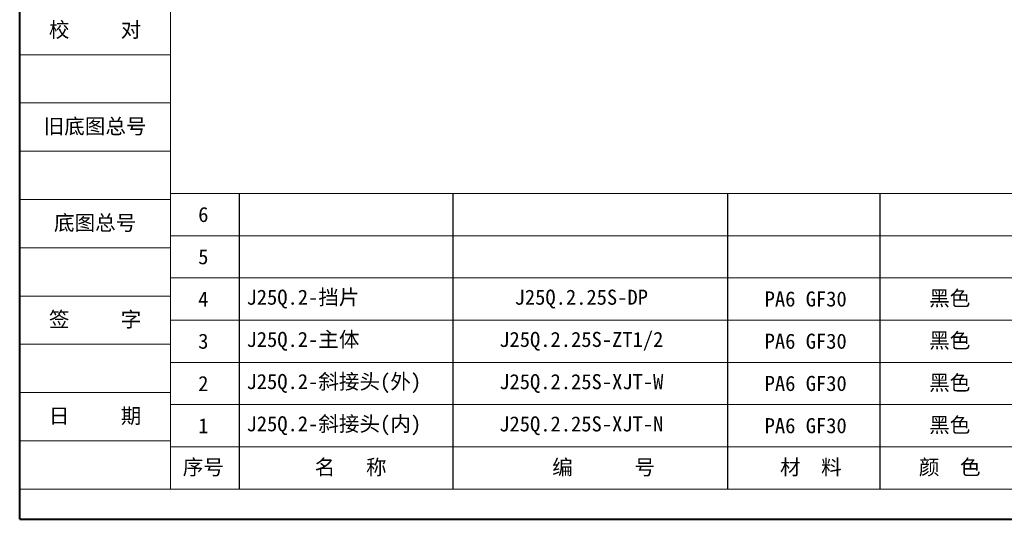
# Model space of a CAD drawing. Header units: millimetres. Extents: x 3117 to 4040, y -135 to 518.
# Tile 1 of 38: x 3117 to 3475, y -135 to 47. Entities that reach past the tile are written whole.
import ezdxf

# ---------------------------------------------------------------- set-up
doc = ezdxf.new("R2010")
doc.units = ezdxf.units.MM
doc.linetypes.add('CENTER', pattern=[0.6, 0.375, -0.075, 0.075, -0.075])
doc.layers.add('标注线', color=7, linetype='Continuous', lineweight=15)
doc.styles.add('样式 3.5', font='仿宋_GB2312.ttf')
doc.styles.add('样式 6', font='仿宋_GB2312.ttf')

msp = doc.modelspace()

# ---------------------------------------------------------------- linework, layer by layer
at = {"color": 7, "lineweight": 40}
for q in [(3116.593, 517.615), (4038.833, -134.541)]:
    msp.add_line((3116.593, -134.541), q, dxfattribs=at)
at = {"color": 7, "lineweight": 13}
for q in [(3171.488, 506.635), (3632.608, -123.562)]:
    msp.add_line((3171.488, -123.562), q, dxfattribs=at)
at = {"color": 7, "lineweight": 15}
for p, q in [((3116.593, 34.537), (3171.488, 34.537)), ((3116.593, 16.97), (3171.488, 16.97)), ((3116.593, -0.596), (3171.488, -0.596)), ((3171.488, -15.967), (3535.959, -15.967)), ((3116.593, -18.163), (3171.488, -18.163)), ((3171.488, -31.338), (3535.959, -31.338)), ((3116.593, -35.729), (3171.488, -35.729)), ((3171.488, -46.708), (3535.959, -46.708)), ((3116.593, -53.296), (3171.488, -53.296)), ((3171.488, -62.079), (3535.959, -62.079)), ((3116.593, -70.862), (3171.488, -70.862)), ((3171.488, -77.45), (3535.959, -77.45)), ((3116.593, -88.429), (3171.488, -88.429)), ((3171.488, -92.82), (3535.959, -92.82)), ((3116.593, -105.995), (3171.488, -105.995)), ((3171.488, -108.191), (3632.608, -108.191)), ((3116.593, -123.562), (3171.488, -123.562))]:
    msp.add_line(p, q, dxfattribs=at)
at = {"color": 7}
for p, q in [((3196.488, -15.967), (3196.488, -123.562)), ((3274.29, -15.967), (3274.29, -123.562)), ((3374.373, -123.562), (3374.373, -15.967)), ((3429.908, -123.562), (3429.908, -15.967))]:
    msp.add_line(p, q, dxfattribs=at)

# ---------------------------------------------------------------- texts
at = {"color": 7, "linetype": 'CENTER', "lineweight": 18, "char_height": 5.48952, "width": 54.89522, "attachment_point": 5, "style": '样式 3.5'}
for s, insert in [('\\f宋体|b0|i0|c134|p2;校     对', (3144.041, 43.32)), ('\\f宋体|b0|i0|c134|p2;旧底图总号', (3144.041, 8.187)), ('\\f宋体|b0|i0|c134|p2;底图总号', (3144.041, -26.946)), ('\\f宋体|b0|i0|c134|p2;签     字', (3144.041, -62.079)), ('\\f宋体|b0|i0|c134|p2;日     期', (3144.041, -97.212))]:
    msp.add_mtext(s, dxfattribs=dict(at, insert=insert))
at = {"layer": '标注线', "color": 7, "lineweight": 18, "char_height": 3.95246, "style": '样式 6'}
for s, insert, width, attachment_point in [('{\\H1.389x;6}', (3183.449, -23.652), 26.34971, 5), ('{\\H1.389x;5}', (3183.449, -39.023), 26.34971, 5), ('{\\H1.389x;PA6 GF30}', (3402.756, -54.394), 31.12337, 5), ('{\\H1.389x;4}', (3183.449, -54.394), 26.34971, 5), ('{\\H1.389x;J25Q.2-挡片}', (3199.174, -54.394), 98.80077, 4), ('{\\H1.389x;J25Q.2.25S-DP}', (3321.056, -54.394), 75.97392, 5), ('{\\H1.389x;黑色}', (3455.185, -54.394), 26.34971, 5), ('{\\H1.389x;PA6 GF30}', (3402.756, -69.764), 31.12337, 5), ('{\\H1.389x;3}', (3183.449, -69.764), 26.34971, 5), ('{\\H1.389x;J25Q.2-主体}', (3199.174, -69.764), 76.04019, 4), ('{\\H1.389x;J25Q.2.25S-ZT1/2}', (3321.056, -69.764), 75.97392, 5), ('{\\H1.389x;黑色}', (3455.185, -69.764), 26.34971, 5), ('{\\H1.389x;PA6 GF30}', (3402.756, -85.135), 31.12337, 5), ('{\\H1.389x;2}', (3183.449, -85.135), 26.34971, 5), ('{\\H1.389x;J25Q.2-斜接头(外)}', (3199.174, -85.135), 98.80077, 4), ('{\\H1.389x;J25Q.2.25S-XJT-W}', (3321.056, -85.135), 75.97392, 5), ('{\\H1.389x;黑色}', (3455.185, -85.135), 26.34971, 5), ('{\\H1.389x;PA6 GF30}', (3402.756, -100.506), 31.12337, 5), ('{\\H1.389x;1}', (3183.449, -100.506), 26.34971, 5), ('{\\H1.389x;J25Q.2-斜接头(内)}', (3199.174, -100.506), 93.71714, 4), ('{\\H1.389x;J25Q.2.25S-XJT-N}', (3321.056, -100.506), 75.97392, 5), ('{\\H1.389x;黑色}', (3455.185, -100.506), 26.34971, 5), ('{\\H1.389x;序号}', (3183.449, -115.876), 26.34971, 5), ('{\\H1.389x;名   称}', (3237.083, -115.876), 52.56767, 5), ('{\\H1.389x;编      号}', (3329.175, -115.876), 75.97392, 5), ('{\\H1.389x; 材  料}', (3402.756, -115.876), 31.12337, 5), ('{\\H1.389x;颜  色}', (3455.185, -115.876), 26.34971, 5)]:
    msp.add_mtext(s, dxfattribs=dict(at, insert=insert, width=width, attachment_point=attachment_point))

doc.saveas('drawing.dxf')
